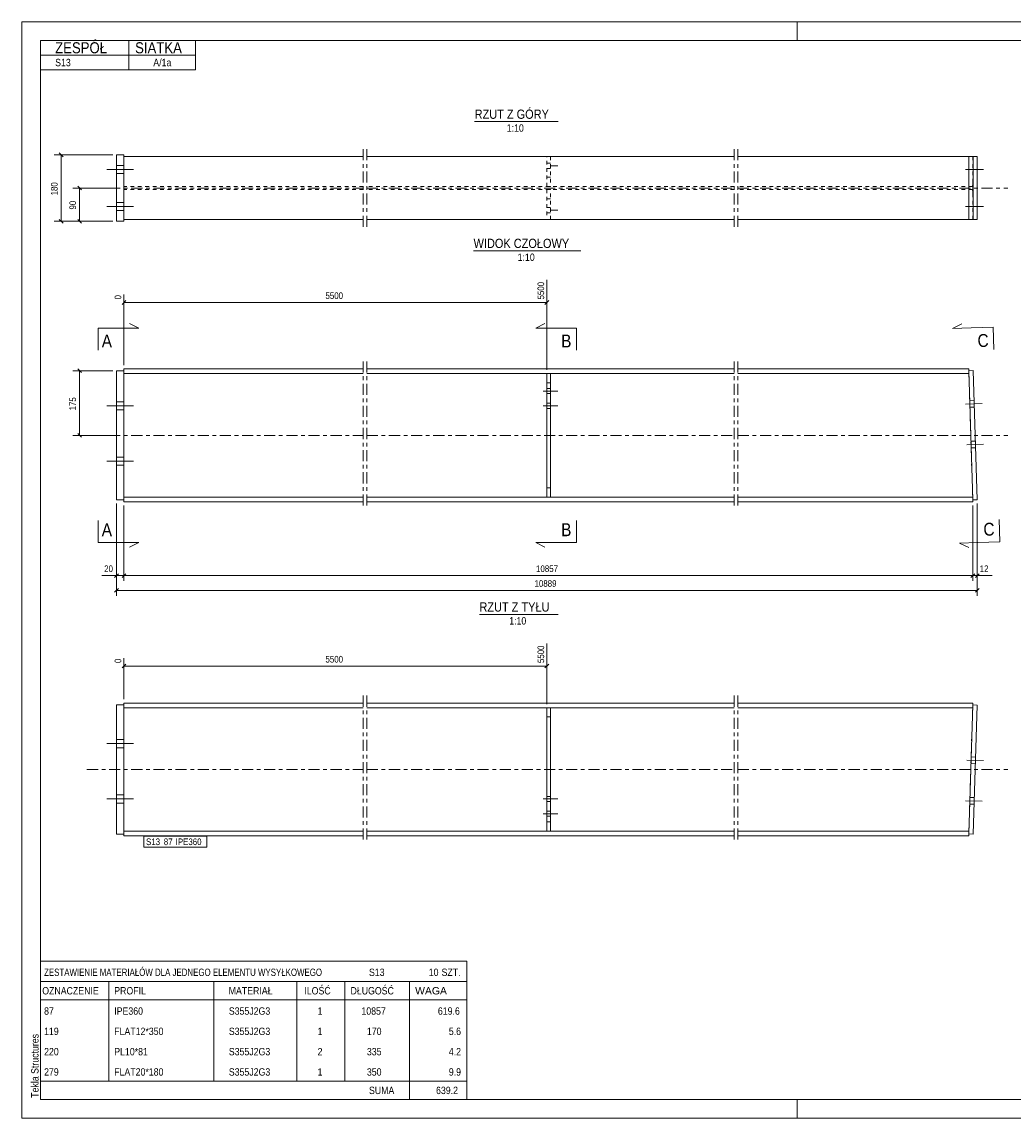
# Model space of a CAD drawing. Header units: millimetres. Extents: x 0 to 420, y 0 to 297.
# Tile 1 of 2: x 0 to 268, y 0 to 297. Entities that reach past the tile are written whole.
import ezdxf

# ---------------------------------------------------------------- set-up
doc = ezdxf.new("R2010")
doc.units = ezdxf.units.MM
for name, pattern in [('XKITLINE00', [0]), ('XKITLINE01', [4, 1, -1, 1, -1]), ('XKITLINE02', [4, 2, -2]), ('XKITLINE03', [6, 3, -1, 1, -1])]:
    doc.linetypes.add(name, pattern=pattern)
for name, color, linetype, lineweight in [('Arkusz rysunku', 3, 'Continuous', 0), ('Element', 2, 'Continuous', 0), ('Inny typ obiektu', 7, 'Continuous', 0), ('Przekrój', 7, 'Continuous', 0), ('Wymiar', 4, 'Continuous', 0), ('Znak elementu', 2, 'Continuous', 0), ('Śruba', 3, 'Continuous', 0)]:
    doc.layers.add(name, color=color, linetype=linetype, lineweight=lineweight)
doc.styles.add('ARIAL', font='ARIAL.TTF')

msp = doc.modelspace()

# ---------------------------------------------------------------- linework, layer by layer
at = {"layer": 'Arkusz rysunku', "linetype": 'XKITLINE00', "lineweight": 0}
for p, q in [((420, 297), (0, 297)), ((0, 297), (0, 0)), ((0, 292), (0, 297)), ((5, 297), (0, 297)), ((210, 292), (210, 297)), ((415, 292), (5, 292)), ((5, 292), (5, 5)), ((0, 0), (0, 5)), ((5, 5), (415, 5)), ((210, 0), (210, 5)), ((0, 0), (420, 0))]:
    msp.add_line(p, q, dxfattribs=at)
at = {"layer": 'Element', "linetype": 'XKITLINE03', "lineweight": 0}
for p, q in [((92.42, 262.5), (92.42, 241.5)), ((93.42, 262.5), (93.42, 241.5)), ((192.92, 262.5), (192.92, 241.5)), ((193.92, 262.5), (193.92, 241.5)), ((17.62, 252), (92.42, 252)), ((93.42, 252), (192.92, 252)), ((193.92, 252), (267.01, 252)), ((92.42, 204.98), (92.42, 164.98)), ((93.42, 204.98), (93.42, 164.98)), ((192.92, 204.98), (192.92, 164.98)), ((193.92, 204.98), (193.92, 164.98)), ((17.62, 184.98), (92.42, 184.98)), ((93.42, 184.98), (192.92, 184.98)), ((193.92, 184.98), (267.01, 184.98)), ((92.42, 114.46), (92.42, 74.46)), ((93.42, 114.46), (93.42, 74.46)), ((192.92, 114.46), (192.92, 74.46)), ((193.92, 114.46), (193.92, 74.46)), ((17.62, 94.46), (92.42, 94.46)), ((93.42, 94.46), (192.92, 94.46)), ((193.92, 94.46), (267.01, 94.46))]:
    msp.add_line(p, q, dxfattribs=at)
at = {"layer": 'Element', "linetype": 'XKITLINE00', "lineweight": 0}
for p, q in [((25.62, 261), (27.62, 261)), ((25.62, 243), (25.62, 261)), ((27.62, 261), (27.62, 260.5)), ((27.62, 243.5), (27.62, 260.5)), ((92.42, 260.5), (27.62, 260.5)), ((192.92, 260.5), (93.42, 260.5)), ((256.46, 260.5), (193.92, 260.5)), ((256.44, 243.5), (256.44, 260.5)), ((256.46, 243.5), (256.46, 260.5)), ((257.66, 260.5), (256.46, 260.5)), ((257.66, 243.5), (257.66, 260.5)), ((258.76, 260.5), (257.66, 260.5)), ((258.76, 243.5), (258.76, 260.5)), ((27.62, 243), (25.62, 243)), ((92.42, 243.5), (27.62, 243.5)), ((27.62, 243.5), (27.62, 243)), ((192.92, 243.5), (93.42, 243.5)), ((256.46, 243.5), (193.92, 243.5)), ((256.46, 243.5), (257.66, 243.5)), ((257.66, 243.5), (258.76, 243.5)), ((25.62, 167.48), (25.62, 202.48)), ((27.62, 202.48), (25.62, 202.48)), ((27.62, 202.98), (27.62, 202.48)), ((92.42, 202.98), (27.62, 202.98)), ((27.62, 167.48), (27.62, 202.48)), ((192.92, 202.98), (93.42, 202.98)), ((256.44, 202.98), (193.92, 202.98)), ((256.48, 201.71), (256.44, 202.98)), ((257.66, 202.51), (256.46, 202.47)), ((257.56, 167.49), (256.46, 202.47)), ((258.76, 167.53), (257.66, 202.51)), ((92.42, 201.71), (27.62, 201.71)), ((192.92, 201.71), (93.42, 201.71)), ((142.17, 168.25), (142.17, 201.71)), ((142.17, 201.71), (143.17, 201.71)), ((143.17, 168.25), (143.17, 201.71)), ((256.48, 201.71), (193.92, 201.71)), ((27.62, 167.48), (25.62, 167.48)), ((92.42, 168.25), (27.62, 168.25)), ((27.62, 166.98), (27.62, 167.48)), ((92.42, 166.98), (27.62, 166.98)), ((192.92, 168.25), (93.42, 168.25)), ((192.92, 166.98), (93.42, 166.98)), ((143.17, 168.25), (142.17, 168.25)), ((257.53, 168.25), (193.92, 168.25)), ((257.57, 166.98), (193.92, 166.98)), ((257.57, 166.98), (257.53, 168.25)), ((258.76, 167.53), (257.56, 167.49)), ((25.62, 111.96), (27.62, 111.96)), ((25.62, 111.96), (25.62, 76.96)), ((27.62, 112.46), (27.62, 111.96)), ((92.42, 112.46), (27.62, 112.46)), ((27.62, 111.96), (27.62, 76.96)), ((27.62, 111.19), (92.42, 111.19)), ((192.92, 112.46), (93.42, 112.46)), ((93.42, 111.19), (192.92, 111.19)), ((142.17, 77.73), (142.17, 111.19)), ((142.17, 111.19), (143.17, 111.19)), ((143.17, 77.73), (143.17, 111.19)), ((257.57, 112.46), (193.92, 112.46)), ((193.92, 111.19), (257.53, 111.19)), ((256.46, 76.97), (257.56, 111.95)), ((257.53, 111.19), (257.57, 112.46)), ((257.56, 111.95), (258.76, 111.91)), ((258.76, 111.91), (257.66, 76.93)), ((92.42, 77.73), (27.62, 77.73)), ((192.92, 77.73), (93.42, 77.73)), ((143.17, 77.73), (142.17, 77.73)), ((256.48, 77.73), (193.92, 77.73)), ((256.48, 77.73), (256.44, 76.46)), ((25.62, 76.96), (27.62, 76.96)), ((27.62, 76.46), (27.62, 76.96)), ((92.42, 76.46), (27.62, 76.46)), ((192.92, 76.46), (93.42, 76.46)), ((256.44, 76.46), (193.92, 76.46)), ((257.66, 76.93), (256.46, 76.97))]:
    msp.add_line(p, q, dxfattribs=at)
at = {"layer": 'Element', "linetype": 'XKITLINE01', "lineweight": 0}
for p, q in [((27.62, 260.5), (27.62, 243.5)), ((142.17, 252.4), (142.17, 260.5)), ((142.17, 260.5), (143.17, 260.5)), ((143.17, 260.5), (143.17, 252.4)), ((256.48, 260.5), (256.44, 260.5)), ((257.57, 260.5), (256.44, 260.5)), ((256.46, 260.5), (256.48, 260.5)), ((256.48, 260.5), (256.48, 254.2)), ((257.53, 260.5), (257.53, 254.2)), ((257.56, 243.5), (257.56, 260.5)), ((257.57, 243.5), (257.57, 260.5)), ((143.17, 254.9), (142.17, 254.9)), ((256.49, 253.51), (256.48, 254.2)), ((256.5, 252.93), (256.49, 253.51)), ((256.52, 252.54), (256.5, 252.93)), ((256.54, 252.4), (256.52, 252.54)), ((257.5, 252.54), (257.48, 252.4)), ((257.52, 252.93), (257.5, 252.54)), ((257.53, 253.51), (257.52, 252.93)), ((257.53, 254.2), (257.53, 253.51)), ((92.42, 252.4), (27.62, 252.4)), ((92.42, 251.6), (27.62, 251.6)), ((192.92, 252.4), (93.42, 252.4)), ((192.92, 251.6), (93.42, 251.6)), ((143.17, 252.4), (142.17, 252.4)), ((143.17, 251.6), (142.17, 251.6)), ((142.17, 251.6), (142.17, 243.5)), ((143.17, 243.5), (143.17, 251.6)), ((257.48, 252.4), (193.92, 252.4)), ((257.48, 251.6), (193.92, 251.6)), ((256.48, 249.8), (256.49, 250.49)), ((256.48, 243.5), (256.48, 249.8)), ((256.49, 250.49), (256.5, 251.07)), ((256.5, 251.07), (256.52, 251.46)), ((256.52, 251.46), (256.54, 251.6)), ((257.48, 251.6), (257.5, 251.46)), ((257.5, 251.46), (257.52, 251.07)), ((257.52, 251.07), (257.53, 250.49)), ((257.53, 250.49), (257.53, 249.8)), ((257.53, 243.5), (257.53, 249.8)), ((143.17, 249.1), (142.17, 249.1)), ((142.17, 243.5), (143.17, 243.5)), ((256.48, 243.5), (256.46, 243.5)), ((257.57, 243.5), (256.46, 243.5)), ((27.62, 202.48), (27.62, 201.71)), ((27.62, 167.48), (27.62, 201.71)), ((142.17, 168.25), (142.17, 201.71)), ((142.17, 201.71), (143.17, 201.71)), ((143.17, 199.21), (142.17, 199.21)), ((142.17, 199.21), (143.17, 199.21)), ((143.17, 201.71), (143.17, 168.25)), ((257.53, 168.25), (256.48, 201.71)), ((142.17, 170.75), (143.17, 170.75)), ((142.17, 170.75), (143.17, 170.75)), ((143.17, 168.25), (142.17, 168.25)), ((27.62, 111.96), (27.62, 110.08)), ((27.62, 77.73), (27.62, 111.19)), ((142.17, 77.73), (142.17, 111.19)), ((142.17, 111.19), (143.17, 111.19)), ((143.17, 111.19), (143.17, 77.73)), ((257.53, 111.19), (256.48, 77.73)), ((142.17, 108.69), (143.17, 108.69)), ((143.17, 108.69), (142.17, 108.69)), ((142.17, 80.23), (143.17, 80.23)), ((142.17, 80.23), (143.17, 80.23)), ((27.62, 76.96), (27.62, 77.73)), ((143.17, 77.73), (142.17, 77.73))]:
    msp.add_line(p, q, dxfattribs=at)
at = {"layer": 'Inny typ obiektu', "linetype": 'XKITLINE00', "lineweight": 0}
for p, q in [((5, 292), (47, 292)), ((5, 292), (5, 288)), ((29, 288), (29, 292)), ((47, 288), (47, 292)), ((5, 288), (47, 288)), ((5, 288), (5, 284)), ((29, 288), (29, 284)), ((47, 288), (47, 284)), ((5, 284), (47, 284)), ((122.62, 270), (145.21, 270)), ((122.33, 235), (151.41, 235)), ((123.93, 136.48), (145.22, 136.48)), ((5, 42.5), (5, 37)), ((5, 42.5), (120.5, 42.5)), ((120.5, 42.5), (120.5, 37)), ((5, 37), (5, 32)), ((5, 37), (120.5, 37)), ((23.5, 37), (23.5, 32)), ((52, 32), (52, 37)), ((74.5, 37), (74.5, 32)), ((87.5, 37), (87.5, 32)), ((105, 37), (105, 32)), ((120.5, 37), (120.5, 32)), ((5, 32), (120.5, 32)), ((5, 32), (5, 26.5)), ((23.5, 32), (23.5, 26.5)), ((52, 26.5), (52, 32)), ((74.5, 32), (74.5, 26.5)), ((87.5, 32), (87.5, 26.5)), ((105, 32), (105, 26.5)), ((120.5, 32), (120.5, 26.5)), ((5, 26.5), (5, 21)), ((23.5, 26.5), (23.5, 21)), ((52, 21), (52, 26.5)), ((74.5, 26.5), (74.5, 21)), ((87.5, 26.5), (87.5, 21)), ((105, 26.5), (105, 21)), ((120.5, 26.5), (120.5, 21)), ((5, 21), (5, 15.5)), ((23.5, 21), (23.5, 15.5)), ((52, 15.5), (52, 21)), ((74.5, 21), (74.5, 15.5)), ((87.5, 21), (87.5, 15.5)), ((105, 21), (105, 15.5)), ((120.5, 21), (120.5, 15.5)), ((5, 15.5), (5, 10)), ((23.5, 15.5), (23.5, 10)), ((52, 10), (52, 15.5)), ((74.5, 15.5), (74.5, 10)), ((87.5, 15.5), (87.5, 10)), ((105, 15.5), (105, 10)), ((120.5, 15.5), (120.5, 10)), ((5, 10), (5, 5)), ((5, 10), (120.5, 10)), ((105, 10), (105, 5)), ((120.5, 10), (120.5, 5)), ((5, 5), (120.5, 5))]:
    msp.add_line(p, q, dxfattribs=at)
at = {"layer": 'Przekrój', "linetype": 'XKITLINE00', "lineweight": 0}
for p, q in [((20.62, 214.05), (20.62, 208.05)), ((20.62, 214.05), (26.62, 214.05)), ((26.62, 214.05), (31.62, 214.05)), ((31.62, 214.05), (29.12, 215.3)), ((139.17, 214.05), (141.67, 215.3)), ((144.17, 214.05), (139.17, 214.05)), ((150.17, 214.05), (144.17, 214.05)), ((150.17, 214.05), (150.17, 208.05)), ((252.1, 213.91), (254.56, 215.24)), ((257.1, 214.07), (252.1, 213.91)), ((263.09, 214.26), (257.1, 214.07)), ((263.09, 214.26), (263.28, 208.26)), ((20.62, 155.91), (20.62, 161.91)), ((150.17, 155.91), (150.17, 161.91)), ((264.92, 156.14), (264.73, 162.14)), ((20.62, 155.91), (26.62, 155.91)), ((26.62, 155.91), (31.62, 155.91)), ((31.62, 155.91), (29.12, 154.66)), ((139.17, 155.91), (141.67, 154.66)), ((144.17, 155.91), (139.17, 155.91)), ((150.17, 155.91), (144.17, 155.91)), ((258.92, 155.95), (253.92, 155.79)), ((253.92, 155.79), (256.46, 154.62)), ((264.92, 156.14), (258.92, 155.95))]:
    msp.add_line(p, q, dxfattribs=at)
at = {"layer": 'Wymiar', "linetype": 'XKITLINE00', "lineweight": 0}
for p, q in [((10.11, 261.51), (11.13, 260.49)), ((24.62, 261), (8.76, 261)), ((10.62, 243), (10.62, 261)), ((15.11, 252.51), (16.13, 251.49)), ((26.62, 252), (13.76, 252)), ((15.62, 243), (15.62, 252)), ((24.62, 243), (8.76, 243)), ((10.11, 243.51), (11.13, 242.49)), ((24.62, 243), (13.76, 243)), ((15.11, 243.51), (16.13, 242.49)), ((142.17, 202.71), (142.17, 227.14)), ((27.62, 203.98), (27.62, 223.13)), ((28.13, 221.49), (27.11, 220.47)), ((27.62, 220.98), (142.17, 220.98)), ((142.68, 221.49), (141.66, 220.47)), ((24.62, 202.48), (13.76, 202.48)), ((15.11, 202.99), (16.13, 201.97)), ((15.62, 184.98), (15.62, 202.48)), ((26.62, 184.98), (13.76, 184.98)), ((15.11, 185.49), (16.13, 184.47)), ((25.62, 166.48), (25.62, 141.54)), ((25.62, 166.48), (25.62, 145.54)), ((258.76, 166.53), (258.76, 141.54)), ((258.76, 166.53), (258.76, 145.54)), ((27.62, 165.98), (27.62, 145.54)), ((27.62, 165.98), (27.62, 145.54)), ((257.57, 165.98), (257.57, 145.54)), ((257.57, 165.98), (257.57, 145.54)), ((25.62, 146.98), (21.6, 146.98)), ((25.62, 146.98), (21.6, 146.98)), ((26.13, 147.49), (25.11, 146.47)), ((25.62, 146.98), (27.62, 146.98)), ((28.13, 147.49), (27.11, 146.47)), ((28.13, 147.49), (27.11, 146.47)), ((27.62, 146.98), (257.57, 146.98)), ((258.08, 147.49), (257.06, 146.47)), ((258.08, 147.49), (257.06, 146.47)), ((257.57, 146.98), (258.76, 146.98)), ((259.27, 147.49), (258.25, 146.47)), ((258.76, 146.98), (262.78, 146.98)), ((258.76, 146.98), (262.78, 146.98)), ((26.13, 143.49), (25.11, 142.47)), ((25.62, 142.98), (258.76, 142.98)), ((259.27, 143.49), (258.25, 142.47)), ((142.17, 112.19), (142.17, 128.62)), ((28.13, 122.97), (27.11, 121.95)), ((27.62, 113.46), (27.62, 124.61)), ((27.62, 122.46), (142.17, 122.46)), ((142.68, 122.97), (141.66, 121.95))]:
    msp.add_line(p, q, dxfattribs=at)
at = {"layer": 'Znak elementu', "linetype": 'XKITLINE00', "lineweight": 0}
for p, q in [((33.02, 76.36), (50.12, 76.36)), ((33.02, 73.36), (33.02, 76.36)), ((50.12, 73.36), (50.12, 76.36)), ((33.02, 73.36), (50.12, 73.36))]:
    msp.add_line(p, q, dxfattribs=at)
at = {"layer": 'Śruba', "linetype": 'XKITLINE02', "lineweight": 0}
for p, q in [((143.17, 258.7), (142.17, 258.7)), ((143.17, 258.7), (142.17, 258.7)), ((145.17, 258), (141.17, 258)), ((145.17, 258), (141.17, 258)), ((143.17, 257.3), (142.17, 257.3)), ((143.17, 257.3), (142.17, 257.3)), ((143.17, 246.7), (142.17, 246.7)), ((143.17, 246.7), (142.17, 246.7)), ((145.17, 246), (141.17, 246)), ((145.17, 246), (141.17, 246)), ((143.17, 245.3), (142.17, 245.3)), ((143.17, 245.3), (142.17, 245.3)), ((145.17, 196.98), (141.17, 196.98)), ((143.17, 197.68), (142.17, 197.68)), ((143.17, 196.28), (142.17, 196.28)), ((143.17, 193.68), (142.17, 193.68)), ((145.17, 192.98), (141.17, 192.98)), ((143.17, 192.28), (142.17, 192.28)), ((145.17, 86.46), (141.17, 86.46)), ((143.17, 87.16), (142.17, 87.16)), ((143.17, 85.76), (142.17, 85.76)), ((145.17, 82.46), (141.17, 82.46)), ((143.17, 83.16), (142.17, 83.16)), ((143.17, 81.76), (142.17, 81.76))]:
    msp.add_line(p, q, dxfattribs=at)
at = {"layer": 'Śruba', "linetype": 'XKITLINE00', "lineweight": 0}
for p, q in [((23.02, 257), (30.22, 257)), ((23.02, 257), (30.22, 257)), ((25.62, 258.1), (27.62, 258.1)), ((25.62, 258.1), (27.62, 258.1)), ((25.62, 255.9), (27.62, 255.9)), ((25.62, 255.9), (27.62, 255.9)), ((260.09, 257), (255.59, 257)), ((260.43, 257), (255.94, 257)), ((23.02, 247), (30.22, 247)), ((23.02, 247), (30.22, 247)), ((25.62, 248.1), (27.62, 248.1)), ((25.62, 248.1), (27.62, 248.1)), ((260.09, 247), (255.59, 247)), ((260.43, 247), (255.94, 247)), ((25.62, 245.9), (27.62, 245.9)), ((25.62, 245.9), (27.62, 245.9)), ((145.17, 196.98), (141.17, 196.98)), ((143.17, 197.68), (142.17, 197.68)), ((143.17, 196.28), (142.17, 196.28)), ((25.62, 194.08), (27.62, 194.08)), ((25.62, 194.08), (27.62, 194.08)), ((143.17, 193.68), (142.17, 193.68)), ((260.09, 193.58), (255.59, 193.44)), ((260.09, 193.58), (255.59, 193.44)), ((257.91, 194.41), (256.71, 194.38)), ((257.91, 194.41), (256.71, 194.38)), ((23.02, 192.98), (30.22, 192.98)), ((23.02, 192.98), (30.22, 192.98)), ((25.62, 191.88), (27.62, 191.88)), ((25.62, 191.88), (27.62, 191.88)), ((145.17, 192.98), (141.17, 192.98)), ((143.17, 192.28), (142.17, 192.28)), ((257.97, 192.61), (256.77, 192.58)), ((257.97, 192.61), (256.77, 192.58)), ((260.43, 182.59), (255.94, 182.44)), ((260.43, 182.59), (255.94, 182.44)), ((258.26, 183.42), (257.06, 183.38)), ((258.26, 183.42), (257.06, 183.38)), ((258.31, 181.62), (257.11, 181.58)), ((258.31, 181.62), (257.11, 181.58)), ((25.62, 179.08), (27.62, 179.08)), ((25.62, 179.08), (27.62, 179.08)), ((23.02, 177.98), (30.22, 177.98)), ((23.02, 177.98), (30.22, 177.98)), ((25.62, 176.88), (27.62, 176.88)), ((25.62, 176.88), (27.62, 176.88)), ((23.02, 101.46), (30.22, 101.46)), ((23.02, 101.46), (30.22, 101.46)), ((25.62, 102.56), (27.62, 102.56)), ((25.62, 102.56), (27.62, 102.56)), ((25.62, 100.36), (27.62, 100.36)), ((25.62, 100.36), (27.62, 100.36)), ((260.43, 96.85), (255.94, 96.99)), ((260.43, 96.85), (255.94, 96.99)), ((258.26, 96.02), (257.06, 96.06)), ((258.26, 96.02), (257.06, 96.06)), ((258.31, 97.82), (257.11, 97.86)), ((258.31, 97.82), (257.11, 97.86)), ((23.02, 86.46), (30.22, 86.46)), ((23.02, 86.46), (30.22, 86.46)), ((25.62, 87.56), (27.62, 87.56)), ((25.62, 87.56), (27.62, 87.56)), ((145.17, 86.46), (141.17, 86.46)), ((143.17, 87.16), (142.17, 87.16)), ((257.97, 86.83), (256.77, 86.86)), ((257.97, 86.83), (256.77, 86.86)), ((25.62, 85.36), (27.62, 85.36)), ((25.62, 85.36), (27.62, 85.36)), ((143.17, 85.76), (142.17, 85.76)), ((260.09, 85.86), (255.59, 86)), ((260.09, 85.86), (255.59, 86)), ((257.91, 85.03), (256.71, 85.06)), ((257.91, 85.03), (256.71, 85.06)), ((145.17, 82.46), (141.17, 82.46)), ((143.17, 83.16), (142.17, 83.16)), ((143.17, 81.76), (142.17, 81.76))]:
    msp.add_line(p, q, dxfattribs=at)

# ---------------------------------------------------------------- texts
at = {"layer": 'Arkusz rysunku', "style": 'ARIAL', "width": 0.85}
msp.add_text('Tekla Structures', height=2, rotation=90, dxfattribs=at).set_placement((4.5, 5.5))
at = {"layer": 'Inny typ obiektu', "style": 'ARIAL'}
for s, height, width, p in [('ZESPÓŁ', 3, 0.85, (9, 288.5)), ('SIATKA', 3, 0.85, (30.66, 288.5)), ('S13', 2, 0.85, (9, 285)), ('A/1a', 2, 0.85, (35.59, 285)), ('RZUT Z GÓRY', 2.5, 0.85, (122.62, 270.75)), ('1:10', 2, 0.85, (131.32, 267.25)), ('WIDOK CZOŁOWY', 2.5, 0.85, (122.33, 235.75)), ('1:10', 2, 0.85, (134.27, 232.25)), ('RZUT Z TYŁU', 2.5, 0.85, (123.93, 137.23)), ('1:10', 2, 0.85, (131.98, 133.73)), ('ZESTAWIENIE MATERIAŁÓW DLA JEDNEGO ELEMENTU WYSYŁKOWEGO', 2, 0.765, (6, 38.5)), ('S13', 2, 0.85, (94, 38.5)), ('10', 2, 0.85, (110.2, 38.5)), (' SZT.', 2, 0.85, (113, 38.5)), ('MATERIAŁ', 2, 0.85, (56, 33.5)), ('ILOŚĆ', 2, 0.85, (76.5, 33.5)), ('DŁUGOŚĆ', 2, 0.85, (89, 33.5)), ('OZNACZENIE', 2, 0.85, (5.5, 33.5)), ('PROFIL', 2, 0.85, (25, 33.5)), ('WAGA', 2, 1.008832, (106.5, 33.5)), ('87', 2, 0.85, (6, 28)), ('IPE360', 2, 0.85, (25, 28)), ('S355J2G3', 2, 0.85, (56.04, 28)), ('1', 2, 0.85, (80.09, 28)), ('10857', 2, 0.85, (91.96, 28)), ('619.6', 2, 0.85, (112.67, 28)), ('119', 2, 0.85, (6, 22.5)), ('FLAT12*350', 2, 0.85, (25, 22.5)), ('S355J2G3', 2, 0.85, (56.04, 22.5)), ('1', 2, 0.85, (80.09, 22.5)), ('170', 2, 0.85, (93.44, 22.5)), ('5.6', 2, 0.85, (115.63, 22.5)), ('220', 2, 0.85, (6, 17)), ('PL10*81', 2, 0.85, (25, 17)), ('S355J2G3', 2, 0.85, (56.04, 17)), ('2', 2, 0.85, (80.09, 17)), ('335', 2, 0.85, (93.44, 17)), ('4.2', 2, 0.85, (115.63, 17)), ('279', 2, 0.85, (6, 11.5)), ('FLAT20*180', 2, 0.85, (25, 11.5)), ('S355J2G3', 2, 0.85, (56.04, 11.5)), ('1', 2, 0.85, (80.09, 11.5)), ('350', 2, 0.85, (93.44, 11.5)), ('9.9', 2, 0.85, (115.63, 11.5)), ('SUMA', 2, 0.85, (94, 6.5)), ('639.2', 2, 0.85, (112.17, 6.5))]:
    msp.add_text(s, height=height, dxfattribs=dict(at, width=width)).set_placement(p)
at = {"layer": 'Przekrój', "style": 'ARIAL', "width": 0.85}
for s, p in [('A', (21.62, 208.8)), ('B', (146.06, 208.8)), ('A', (21.62, 157.66)), ('B', (146.06, 157.66))]:
    msp.add_text(s, height=3.5, dxfattribs=at).set_placement(p)
for p in [(258.89, 208.88), (260.49, 157.75)]:
    msp.add_text('C', height=3.5, rotation=1.7991, dxfattribs=at).set_placement(p)
at = {"layer": 'Wymiar', "style": 'ARIAL', "width": 0.85}
for s, p in [('180', (9.66, 250)), ('90', (14.66, 246.16)), ('5500', (141.45, 221.8)), ('0', (26.9, 221.8)), ('175', (14.66, 191.73)), ('5500', (141.45, 123.28)), ('0', (26.9, 123.28))]:
    msp.add_text(s, height=1.8, rotation=90.0002, dxfattribs=at).set_placement(p)
for s, p in [('5500', (82.22, 221.94)), ('20', (22.27, 147.94)), ('10857', (139.26, 147.94)), ('12', (259.43, 147.94)), ('10889', (138.85, 143.94)), ('5500', (82.22, 123.42))]:
    msp.add_text(s, height=1.8, dxfattribs=at).set_placement(p)
at = {"layer": 'Znak elementu', "style": 'ARIAL', "width": 0.85}
for s, p in [('S13', (33.62, 73.96)), ('87', (38.43, 73.96)), ('IPE360', (41.64, 73.96))]:
    msp.add_text(s, height=1.8, dxfattribs=at).set_placement(p)

doc.saveas('drawing.dxf')
